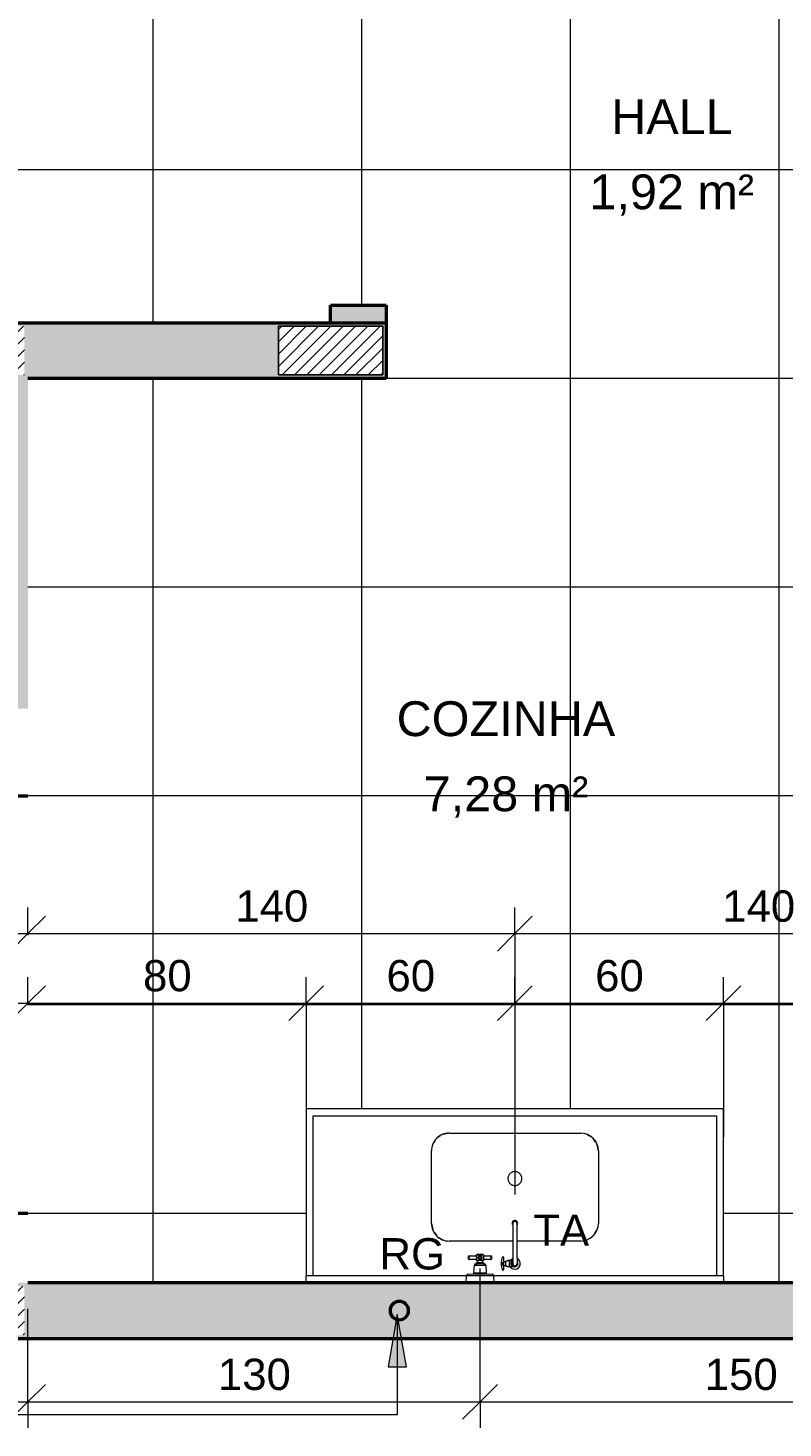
# Model space of a CAD drawing. Header units: metres. Extents: x -14 to 6.1, y -18.5 to -8.2.
# Tile 12 of 25: x -6 to -3.8, y -18.5 to -14.5. Entities that reach past the tile are written whole.
import ezdxf

# ---------------------------------------------------------------- set-up
doc = ezdxf.new("R2010")
doc.units = ezdxf.units.M
doc.linetypes.add('Traço ponto ponto', pattern=[0.020637, 0.00635, -0.004763, 0, -0.004763, 0, -0.004763])
for name, color, linetype, lineweight in [('A-ANNO-DIMS', 7, 'Continuous', 9), ('A-ANNO-DIMS-50', 7, 'Continuous', 9), ('A-AREA-IDEN', 7, 'Continuous', 9), ('A-DETL-GENF', 7, 'Continuous', 5), ('A-FLOR-PATT', 7, 'Continuous', 5), ('A-WALL-PATT', 7, 'Continuous', 5), ('G-ANNO-TEXT', 7, 'Continuous', 9), ('I-WALL', 7, 'Continuous', 5), ('P-SANR-FIXT', 7, 'Continuous', 5), ('Q-CASE', 7, 'Continuous', 5)]:
    doc.layers.add(name, color=color, linetype=linetype, lineweight=lineweight)
doc.layers.add('A-DETL', color=7, linetype='Continuous', lineweight=5, true_color=0x00a600)
doc.styles.add('Arial', font='arial.ttf', dxfattribs={"height": 0.1})
doc.styles.add('Arial_2', font='arial.ttf', dxfattribs={"height": 0.09})
doc.dimstyles.new('Com_linha__ref__contínua__-_Cor_Vermelha_Arial_1_8mm', dxfattribs={"dimscale": 0.3048, "dimtxt": 0.091823, "dimasz": 0.328084, "dimexe": 0.246063, "dimexo": 0.246063, "dimgap": 0.024606, "dimtad": 1, "dimdec": 1, "dimlfac": 100, "dimrnd": 0.1, "dimdsep": 46, "dimtxsty": 'Arial_2', "dimblk1": 'OBLIQUE', "dimblk2": 'OBLIQUE', "dimsah": 1, "dimcen": 0.09, "dimdle": 0.246063, "dimazin": 0, "dimtfac": 1, "dimtdec": 4, "dimtix": 1, "dimtmove": 0, "dimatfit": 3, "dimfxl": 1, "dimtvp": 1, "dimtolj": 1, "dimtzin": 0, "dimarcsym": 2})

# ---------------------------------------------------------------- blocks, each defined once
blk = doc.blocks.new('Tampo de Bancada com Cuba - Granilite 50cm-2857465-PTS_ HIDRAULICOS')
at = {"layer": 'Q-CASE', "color": 8, "true_color": 0x808080}
for p, q in [((-1.2005, -0.02), (-1.2005, 0)), ((-0.0005, 0), (-0.0005, -0.02)), ((-1.2005, -0.02), (-1.2005, -0.5)), ((-1.2005, -0.02), (-0.5388, -0.02)), ((-1.1805, -0.48), (-1.1805, -0.02)), ((-0.4617, -0.02), (-0.0005, -0.02)), ((-0.0205, -0.02), (-0.0205, -0.48)), ((-0.0005, -0.5), (-0.0005, -0.02)), ((-0.7897, -0.12), (-0.6066, -0.12)), ((-0.5943, -0.12), (-0.4113, -0.12)), ((-0.8405, -0.3792), (-0.8405, -0.1708)), ((-0.3605, -0.1708), (-0.3605, -0.3792)), ((-0.4113, -0.43), (-0.7897, -0.43)), ((-0.0205, -0.48), (-1.1805, -0.48)), ((-1.2005, -0.5), (-0.0005, -0.5))]:
    blk.add_line(p, q, dxfattribs=at)
at = {"layer": 'Q-CASE', "color": 9, "linetype": 'Traço ponto ponto', "true_color": 0xc0c0c0}
for p, q in [((-0.7897, -0.12), (-0.8074, -0.1236)), ((-0.8303, -0.142), (-0.8359, -0.1508)), ((-0.8149, -0.1277), (-0.8259, -0.1353)), ((-0.3825, -0.1301), (-0.3913, -0.1246)), ((-0.3682, -0.1456), (-0.3758, -0.1346)), ((-0.3605, -0.1708), (-0.3641, -0.1531)), ((-0.8405, -0.3792), (-0.8368, -0.3969)), ((-0.3706, -0.408), (-0.365, -0.3992)), ((-0.8327, -0.4044), (-0.8251, -0.4154)), ((-0.8185, -0.4199), (-0.8096, -0.4254)), ((-0.4113, -0.43), (-0.3935, -0.4264)), ((-0.386, -0.4223), (-0.375, -0.4147))]:
    blk.add_line(p, q, dxfattribs=at)
at = {"layer": 'Q-CASE', "color": 8, "true_color": 0x808080}
for centre, start, end in [((-0.7897, -0.1708), 90, 180), ((-0.4113, -0.1708), 360, 90), ((-0.7897, -0.3792), 180, 270), ((-0.4113, -0.3792), 270, 0)]:
    blk.add_arc(centre, 0.0508, start, end, dxfattribs=at)
at = {"layer": 'Q-CASE', "color": 9, "linetype": 'Traço ponto ponto', "true_color": 0xc0c0c0}
for centre, radius, start, end in [((-0.7897, -0.1708), 0.0508, 155.0287, 159.9713), ((-0.7897, -0.1708), 0.0508, 110.0287, 114.9713), ((-0.4113, -0.1708), 0.0508, 65.0287, 69.9713), ((-0.4113, -0.1708), 0.0508, 20.0287, 24.9713), ((-0.6005, -0.2995), 0.02, 0, 180), ((-0.6005, -0.2995), 0.02, 180, 0), ((-0.7897, -0.3792), 0.0508, 200.0287, 204.9713), ((-0.4113, -0.3792), 0.0508, 335.0287, 339.9713), ((-0.7897, -0.3792), 0.0508, 245.0287, 249.9713), ((-0.4113, -0.3792), 0.0508, 290.0287, 294.9713)]:
    blk.add_arc(centre, radius, start, end, dxfattribs=at)
blk = doc.blocks.new('TORNEIRA DE MESA_ BICA MÓVEL_ BICA ALTA - 1167_C34_Cromado CR10-2217854-PTS_ HIDRAULICOS')
at = {"layer": 'P-SANR-FIXT', "color": 5, "true_color": 0x0000ff}
for p, q in [((-0.0061, -0.1245), (-0.0061, -0.11)), ((0.0016, -0.1012), (0.0131, -0.1012)), ((0.0061, -0.1245), (0.0061, -0.11)), ((0.0131, -0.1188), (0.0061, -0.1188)), ((0.0156, -0.1012), (0.0131, -0.1012)), ((0.0131, -0.1188), (0.0156, -0.1188)), ((0.0156, -0.1023), (0.0156, -0.1012)), ((0.0164, -0.1023), (0.0156, -0.1023)), ((0.0156, -0.1023), (0.0156, -0.1177)), ((0.0156, -0.1188), (0.0156, -0.1177)), ((0.0156, -0.1177), (0.0164, -0.1177)), ((0.0212, -0.1014), (0.0164, -0.1014)), ((0.0164, -0.1014), (0.0164, -0.1023)), ((0.0164, -0.1177), (0.0164, -0.1023)), ((0.0164, -0.1177), (0.0164, -0.1186)), ((0.0164, -0.1186), (0.0212, -0.1186)), ((0.0212, -0.1025), (0.0212, -0.1014)), ((0.0264, -0.1025), (0.0212, -0.1025)), ((0.0212, -0.1186), (0.0212, -0.1175)), ((0.0212, -0.1175), (0.0264, -0.1175)), ((0.0264, -0.1056), (0.0264, -0.1025)), ((0.0272, -0.1056), (0.0264, -0.1056)), ((0.0264, -0.1056), (0.0264, -0.1144)), ((0.0264, -0.1175), (0.0264, -0.1144)), ((0.0264, -0.1144), (0.0272, -0.1144)), ((0.0321, -0.1045), (0.0272, -0.1046)), ((0.0272, -0.1046), (0.0272, -0.1056)), ((0.0272, -0.1144), (0.0272, -0.1056)), ((0.0272, -0.1144), (0.0272, -0.1154)), ((0.0272, -0.1154), (0.0321, -0.1155)), ((0.0362, -0.0918), (0.0321, -0.0918)), ((0.0321, -0.0918), (0.0321, -0.1045)), ((0.0321, -0.1045), (0.0321, -0.1155)), ((0.0393, -0.1065), (0.0321, -0.1065)), ((0.0395, -0.1135), (0.0321, -0.1135)), ((0.0321, -0.1155), (0.0321, -0.1283)), ((-0.0061, -0.1245), (-0.0061, -0.2204)), ((0.0061, -0.2204), (0.0061, -0.1245)), ((0.0321, -0.1283), (0.0362, -0.1283)), ((-0.0061, -0.2204), (-0.0061, -0.2251)), ((0.0061, -0.2204), (0.0061, -0.2251))]:
    blk.add_line(p, q, dxfattribs=at)
for centre, radius, start, end in [((0, -0.11), 0.0158, 90, 247.169), ((0, -0.11), 0.00894, 313.2171, 226.7829), ((0, -0.11), 0.00612, 0, 180), ((0, -0.11), 0.0158, 33.7501, 90), ((-0.0003, -0.1204), 0.0193, 70.6394, 84.83), ((0.0013, -0.1137), 0.0125, 42.7237, 67.2763), ((0.0024, -0.1076), 0.0108, 290.089, 316.6245), ((0, -0.11), 0.0158, 292.831, 326.2499), ((0.0043, -0.1093), 0.00827, 316.6245, 355.3755), ((0.0049, -0.1104), 0.00765, 3.2763, 42.7237), ((0.0362, -0.0925), 0.000702, 17.5666, 90), ((-0.0193, -0.11), 0.0561, 356.4132, 3.5868), ((-0.0193, -0.11), 0.0588, 360, 17.5666), ((-0.0193, -0.11), 0.0588, 342.4334, 360), ((0.0362, -0.1275), 0.000702, 270, 342.4334), ((0.0026, -0.2262), 0.0105, 146.3261, 180), ((0, -0.2252), 0.00788, 151.5421, 28.4579), ((0, -0.2262), 0.00788, 180, 0.0265), ((0, -0.2251), 0.00612, 180, 360), ((-0.0026, -0.2262), 0.0105, 0.0199, 33.6739)]:
    blk.add_arc(centre, radius, start, end, dxfattribs=at)
blk = doc.blocks.new('REGISTRO DE GAVETA COM CANOPLA CROMADA - 4900_C37_GD_Cromado CR10_1 1_2_-V5-PTS_ HIDRAULICOS')
at = {"layer": 'P-SANR-FIXT', "color": 5, "true_color": 0x0000ff}
for p, q in [((-4.7468, -18.0064), (-4.7468, -17.9994)), ((-4.7448, -17.9974), (-4.7248, -17.9974)), ((-4.7448, -18.0084), (-4.7448, -17.9974)), ((-4.7248, -18.0084), (-4.7448, -18.0084)), ((-4.7316, -18.0471), (-4.73, -18.0242)), ((-4.73, -18.0242), (-4.6975, -18.0242)), ((-4.7261, -18.0205), (-4.7233, -18.0205)), ((-4.7248, -17.9974), (-4.7248, -17.9959)), ((-4.7238, -17.9949), (-4.7219, -17.9949)), ((-4.7233, -18.0176), (-4.72, -18.0176)), ((-4.7043, -18.0205), (-4.7233, -18.0205)), ((-4.72, -18.0109), (-4.723, -18.0109)), ((-4.7219, -17.9949), (-4.7219, -17.9939)), ((-4.7219, -17.9949), (-4.7057, -17.9949)), ((-4.72, -18.0176), (-4.72, -18.0109)), ((-4.7076, -18.0109), (-4.72, -18.0109)), ((-4.7076, -18.0176), (-4.72, -18.0176)), ((-4.7046, -18.0109), (-4.7076, -18.0109)), ((-4.7076, -18.0109), (-4.7076, -18.0176)), ((-4.7076, -18.0176), (-4.7043, -18.0176)), ((-4.7057, -17.9939), (-4.7057, -17.9949)), ((-4.7057, -17.9949), (-4.7038, -17.9949)), ((-4.7043, -18.0205), (-4.7015, -18.0205)), ((-4.7028, -17.9959), (-4.7028, -17.9974)), ((-4.7028, -17.9974), (-4.6828, -17.9974)), ((-4.6828, -18.0084), (-4.7028, -18.0084)), ((-4.6975, -18.0242), (-4.6959, -18.0471)), ((-4.6828, -17.9974), (-4.6828, -18.0084)), ((-4.6808, -17.9994), (-4.6808, -18.0064)), ((-4.7538, -18.075), (-4.7523, -18.054)), ((-4.7523, -18.054), (-4.6753, -18.054)), ((-4.7484, -18.0503), (-4.7345, -18.0498)), ((-4.7345, -18.0498), (-4.693, -18.0498)), ((-4.6959, -18.0471), (-4.7316, -18.0471)), ((-4.693, -18.0498), (-4.6791, -18.0503)), ((-4.6753, -18.054), (-4.6738, -18.075))]:
    blk.add_line(p, q, dxfattribs=at)
for centre, radius in [((-4.7138, -18.0029), 0.0055), ((-4.7137, -18.0029), 0.00344)]:
    blk.add_circle(centre, radius, dxfattribs=at)
for centre, radius, start, end in [((-4.7448, -17.9994), 0.002, 90.0018, 180.0018), ((-4.7448, -18.0064), 0.002, 180.0018, 270.0018), ((-4.7261, -18.0245), 0.004, 90.0006, 176.0006), ((-4.723, -18.0089), 0.00193, 162.9351, 270.0006), ((-4.7238, -17.9959), 0.001, 90.0006, 179.9834), ((-4.7346, -18.0029), 0.0112, 330.5972, 29.2414), ((-4.7233, -18.0191), 0.0015, 90.0006, 176.1781), ((-4.7233, -18.019), 0.0015, 180.0006, 270.0006), ((-4.7138, -18.0354), 0.0423, 78.8925, 101.0644), ((-4.7046, -18.0089), 0.00193, 270.0006, 17.0662), ((-4.7043, -18.0191), 0.0015, 3.8232, 90.0006), ((-4.7043, -18.019), 0.0015, 270.0006, 0.0006), ((-4.6915, -18.0029), 0.0126, 154.1767, 205.9872), ((-4.7038, -17.9959), 0.001, 0.0179, 90.0006), ((-4.7015, -18.0245), 0.004, 4.0006, 90.0006), ((-4.6828, -17.9994), 0.002, 359.9994, 89.9994), ((-4.6828, -18.0064), 0.002, 269.9994, 359.9994), ((-4.7483, -18.0543), 0.004, 92.0006, 176.0006), ((-4.7346, -18.0468), 0.003, 272.0006, 356.0006), ((-4.6929, -18.0468), 0.003, 184.0006, 268.0006), ((-4.6793, -18.0543), 0.004, 4.0006, 88.0006)]:
    blk.add_arc(centre, radius, start, end, dxfattribs=at)
blk = doc.blocks.new('DIMBLOCK15-PTS_ HIDRAULICOS')
at = {"layer": 'A-ANNO-DIMS-50', "color": 242, "true_color": 0xbd2b2e, "transparency": 16777216}
for p, q in [((-6.0136, -17.0714), (-6.0136, -16.9964)), ((-6.0136, -17.0714), (-5.9636, -17.0214)), ((-4.6136, -17.0714), (-4.6136, -16.9964)), ((-4.6136, -17.0714), (-4.5636, -17.0214)), ((-6.0886, -17.0714), (-4.6136, -17.0714)), ((-6.0136, -17.0714), (-6.0636, -17.1214)), ((-6.0136, -17.0714), (-6.0136, -17.0757)), ((-4.6136, -17.0714), (-4.6636, -17.1214)), ((-4.6136, -17.0714), (-4.6136, -17.8209))]:
    blk.add_line(p, q, dxfattribs=at)
at = {"layer": 'A-ANNO-DIMS-50', "color": 0, "transparency": 16777216, "insert": (-5.4174, -16.9471), "char_height": 0.09, "width": 0.249194, "attachment_point": 1, "line_spacing_factor": 0.941778, "style": 'Arial_2'}
blk.add_mtext('140', dxfattribs=at)
blk = doc.blocks.new('_Oblique')
at = {"color": 0, "linetype": 'ByBlock', "lineweight": -2}
blk.add_line((-0.5, -0.5), (0.5, 0.5), dxfattribs=at)
blk = doc.blocks.new('DIMBLOCK16-PTS_ HIDRAULICOS')
at = {"layer": 'A-ANNO-DIMS-50', "color": 242, "true_color": 0xbd2b2e, "transparency": 16777216}
for p, q in [((-4.6136, -17.0714), (-4.6136, -16.9964)), ((-4.6136, -17.0714), (-4.5636, -17.0214)), ((-3.2137, -17.0714), (-3.2137, -16.9964)), ((-3.2137, -17.0714), (-3.1637, -17.0214)), ((-4.6136, -17.0714), (-4.6636, -17.1214)), ((-4.6136, -17.0714), (-3.1387, -17.0714)), ((-4.6136, -17.0714), (-4.6136, -17.8209)), ((-3.2137, -17.0714), (-3.2637, -17.1214)), ((-3.2137, -17.0714), (-3.2137, -17.2))]:
    blk.add_line(p, q, dxfattribs=at)
at = {"layer": 'A-ANNO-DIMS-50', "color": 0, "transparency": 16777216, "insert": (-4.0175, -16.9471), "char_height": 0.09, "width": 0.249194, "attachment_point": 1, "line_spacing_factor": 0.941778, "style": 'Arial_2'}
blk.add_mtext('140', dxfattribs=at)
blk = doc.blocks.new('DIMBLOCK17-PTS_ HIDRAULICOS')
at = {"layer": 'A-ANNO-DIMS-50', "color": 242, "true_color": 0xbd2b2e, "transparency": 16777216}
for p, q in [((-4.7138, -18.4175), (-4.7138, -18.0336)), ((-6.0136, -18.4175), (-6.0136, -18.15)), ((-6.0136, -18.4175), (-5.9636, -18.3675)), ((-4.7138, -18.4175), (-4.6638, -18.3675)), ((-6.0886, -18.4175), (-4.7138, -18.4175)), ((-6.0136, -18.4175), (-6.0636, -18.4675)), ((-6.0136, -18.4175), (-6.0136, -18.4925)), ((-4.7138, -18.4175), (-4.7638, -18.4675)), ((-4.7138, -18.4175), (-4.7138, -18.4925))]:
    blk.add_line(p, q, dxfattribs=at)
at = {"layer": 'A-ANNO-DIMS-50', "color": 0, "transparency": 16777216, "insert": (-5.4675, -18.2932), "char_height": 0.09, "width": 0.249194, "attachment_point": 1, "line_spacing_factor": 0.941778, "style": 'Arial_2'}
blk.add_mtext('130', dxfattribs=at)
blk = doc.blocks.new('DIMBLOCK18-PTS_ HIDRAULICOS')
at = {"layer": 'A-ANNO-DIMS-50', "color": 242, "true_color": 0xbd2b2e, "transparency": 16777216}
for p, q in [((-4.7138, -18.4175), (-4.7138, -18.0336)), ((-3.2137, -18.4175), (-3.2137, -18.15)), ((-4.7138, -18.4175), (-4.6638, -18.3675)), ((-3.2137, -18.4175), (-3.1637, -18.3675)), ((-4.7138, -18.4175), (-4.7638, -18.4675)), ((-4.7138, -18.4175), (-3.1387, -18.4175)), ((-4.7138, -18.4175), (-4.7138, -18.4925)), ((-3.2137, -18.4175), (-3.2637, -18.4675)), ((-3.2137, -18.4175), (-3.2137, -18.4925))]:
    blk.add_line(p, q, dxfattribs=at)
at = {"layer": 'A-ANNO-DIMS-50', "color": 0, "transparency": 16777216, "insert": (-4.0676, -18.2932), "char_height": 0.09, "width": 0.249194, "attachment_point": 1, "line_spacing_factor": 0.941778, "style": 'Arial_2'}
blk.add_mtext('150', dxfattribs=at)
blk = doc.blocks.new('DIMBLOCK21-PTS_ HIDRAULICOS')
at = {"layer": 'A-ANNO-DIMS-50', "color": 242, "true_color": 0xbd2b2e, "transparency": 16777216}
for p, q in [((-6.0136, -17.2714), (-6.0136, -17.1964)), ((-6.0136, -17.2714), (-5.9636, -17.2214)), ((-5.2136, -17.2714), (-5.2136, -17.1964)), ((-5.2136, -17.2714), (-5.1636, -17.2214)), ((-6.0886, -17.2714), (-5.2136, -17.2714)), ((-6.0136, -17.2714), (-6.0636, -17.3214)), ((-6.0136, -17.2714), (-6.0136, -17.2757)), ((-5.2136, -17.2714), (-5.2636, -17.3214)), ((-5.2136, -17.2714), (-5.2136, -17.611))]:
    blk.add_line(p, q, dxfattribs=at)
at = {"layer": 'A-ANNO-DIMS-50', "color": 0, "transparency": 16777216, "insert": (-5.6828, -17.1471), "char_height": 0.09, "width": 0.16613, "attachment_point": 1, "line_spacing_factor": 0.941778, "style": 'Arial_2'}
blk.add_mtext('80', dxfattribs=at)
blk = doc.blocks.new('DIMBLOCK22-PTS_ HIDRAULICOS')
at = {"layer": 'A-ANNO-DIMS-50', "color": 242, "true_color": 0xbd2b2e, "transparency": 16777216}
for p, q in [((-5.2136, -17.2714), (-5.2136, -17.1964)), ((-5.2136, -17.2714), (-5.1636, -17.2214)), ((-4.6136, -17.2714), (-4.6136, -17.1964)), ((-4.6136, -17.2714), (-4.5636, -17.2214)), ((-5.2136, -17.2714), (-5.2636, -17.3214)), ((-5.2136, -17.2714), (-4.6136, -17.2714)), ((-5.2136, -17.2714), (-5.2136, -17.611)), ((-4.6136, -17.2714), (-4.6636, -17.3214)), ((-4.6136, -17.2714), (-4.6136, -17.8209))]:
    blk.add_line(p, q, dxfattribs=at)
at = {"layer": 'A-ANNO-DIMS-50', "color": 0, "transparency": 16777216, "insert": (-4.9828, -17.1471), "char_height": 0.09, "width": 0.16613, "attachment_point": 1, "line_spacing_factor": 0.941778, "style": 'Arial_2'}
blk.add_mtext('60', dxfattribs=at)
blk = doc.blocks.new('DIMBLOCK23-PTS_ HIDRAULICOS')
at = {"layer": 'A-ANNO-DIMS-50', "color": 242, "true_color": 0xbd2b2e, "transparency": 16777216}
for p, q in [((-4.6136, -17.2714), (-4.6136, -17.1964)), ((-4.6136, -17.2714), (-4.5636, -17.2214)), ((-4.0136, -17.2714), (-4.0136, -17.1964)), ((-4.0136, -17.2714), (-3.9636, -17.2214)), ((-4.6136, -17.2714), (-4.6636, -17.3214)), ((-4.6136, -17.2714), (-4.0136, -17.2714)), ((-4.6136, -17.2714), (-4.6136, -17.8209)), ((-4.0136, -17.2714), (-4.0636, -17.3214)), ((-4.0136, -17.2714), (-4.0136, -17.6568))]:
    blk.add_line(p, q, dxfattribs=at)
at = {"layer": 'A-ANNO-DIMS-50', "color": 0, "transparency": 16777216, "insert": (-4.3828, -17.1471), "char_height": 0.09, "width": 0.16613, "attachment_point": 1, "line_spacing_factor": 0.941778, "style": 'Arial_2'}
blk.add_mtext('60', dxfattribs=at)
blk = doc.blocks.new('DIMBLOCK24-PTS_ HIDRAULICOS')
at = {"layer": 'A-ANNO-DIMS-50', "color": 242, "true_color": 0xbd2b2e, "transparency": 16777216}
for p, q in [((-4.0136, -17.2714), (-4.0136, -17.1964)), ((-4.0136, -17.2714), (-3.9636, -17.2214)), ((-3.2137, -17.2714), (-3.2137, -17.2)), ((-3.2137, -17.2714), (-3.1637, -17.2214)), ((-4.0136, -17.2714), (-4.0636, -17.3214)), ((-4.0136, -17.2714), (-3.1387, -17.2714)), ((-4.0136, -17.2714), (-4.0136, -17.6568)), ((-3.2137, -17.2714), (-3.2637, -17.3214)), ((-3.2137, -17.2714), (-3.2137, -17.3464))]:
    blk.add_line(p, q, dxfattribs=at)
at = {"layer": 'A-ANNO-DIMS-50', "color": 0, "transparency": 16777216, "insert": (-3.6829, -17.1471), "char_height": 0.09, "width": 0.16613, "attachment_point": 1, "line_spacing_factor": 0.941778, "style": 'Arial_2'}
blk.add_mtext('80', dxfattribs=at)

msp = doc.modelspace()

# ---------------------------------------------------------------- hatches: boundary and pattern name
at = {"layer": 'A-DETL-GENF', "true_color": 0x464646}
h = msp.add_hatch(dxfattribs=at)
h.set_pattern_fill('FP_6', color=49, style=0, pattern_type=2)
h.set_pattern_definition([(45, (0, 0), (-0.01767767, 0.01767767), [])])
h.paths.add_polyline_path([(-3.1337, -18.225), (-3.0637, -18.225), (-3.0637, -18.085), (-3.3637, -18.085), (-3.3637, -18.225), (-3.1387, -18.225)])
h.paths.add_polyline_path([(-8.0236, -18.225), (-8.0236, -18.085), (-8.3236, -18.085), (-8.3236, -18.225)])
h.paths.add_polyline_path([(-6.0936, -18.225), (-6.0237, -18.225), (-6.0237, -18.085), (-6.3237, -18.085), (-6.3237, -18.225), (-6.0986, -18.225)])
h.paths.add_polyline_path([(0.1964, -18.225), (0.4964, -18.225), (0.4964, -18.085), (0.1964, -18.085)])
h.paths.add_polyline_path([(0.4964, -15.625), (0.4964, -15.325), (0.3564, -15.325), (0.3564, -15.625), (0.3812, -15.625)])
h.paths.add_polyline_path([(-3.3737, -15.465), (-3.0737, -15.465), (-3.0737, -15.325), (-3.3737, -15.325)])
h.paths.add_polyline_path([(-0.9736, -15.465), (-0.6736, -15.465), (-0.6736, -15.325), (-0.9736, -15.325), (-0.9736, -15.4602)])
h.paths.add_polyline_path([(-5.1436, -15.465), (-4.9937, -15.4649), (-4.9937, -15.325), (-5.2937, -15.325), (-5.2937, -15.465)])
h.paths.add_polyline_path([(-6.0237, -15.465), (-6.0237, -15.325), (-6.3237, -15.325), (-6.3237, -15.465), (-6.1636, -15.465)])
h.paths.add_polyline_path([(-8.1736, -15.465), (-8.0236, -15.465), (-8.0236, -15.325), (-8.3236, -15.325), (-8.3236, -15.465), (-8.1836, -15.465)])
h.paths.add_polyline_path([(0.4964, -14.515), (0.4964, -14.215), (0.3564, -14.215), (0.3564, -14.515)])
h.paths.add_polyline_path([(-3.3736, -14.2649), (-3.2337, -14.2649), (-3.2337, -13.9649), (-3.3737, -13.9649), (-3.3737, -14.2649)])
h.paths.add_polyline_path([(-5.0038, -14.2649), (-4.9937, -14.2649), (-4.9937, -13.9649), (-5.1337, -13.9649), (-5.1337, -14.2649), (-5.0636, -14.2649)])
h.paths.add_polyline_path([(-0.6736, -11.545), (-0.6736, -11.245), (-0.8136, -11.245), (-0.8136, -11.545), (-0.7615, -11.545)])
h.paths.add_polyline_path([(-3.3725, -11.545), (-3.2337, -11.545), (-3.2337, -11.245), (-3.3737, -11.245), (-3.3737, -11.545)])
h.paths.add_polyline_path([(-7.3937, -11.385), (-7.3937, -11.245), (-7.6937, -11.245), (-7.6936, -11.385), (-7.5168, -11.385)])
h.paths.add_polyline_path([(-4.9886, -11.3849), (-4.8337, -11.3849), (-4.8337, -11.2449), (-5.1337, -11.245), (-5.1337, -11.3849), (-5.0636, -11.3849)])
at = {"layer": 'A-DETL-GENF', "true_color": 0x808080}
h = msp.add_hatch(color=8, dxfattribs=at)
h.paths.add_polyline_path([(-7.6193, -18.1875), (-7.0796, -18.1875), (-7.0796, -18.075), (-7.6746, -18.075), (-7.6746, -18.1287), (-7.6694, -18.1293), (-7.6629, -18.132), (-7.6574, -18.1362), (-7.6532, -18.1417), (-7.6506, -18.1482), (-7.6496, -18.155), (-7.6506, -18.1619), (-7.6532, -18.1683), (-7.6574, -18.1738), (-7.6629, -18.1781), (-7.6694, -18.1807), (-7.6746, -18.1816), (-7.6746, -18.1875), (-7.6532, -18.1875)])
h.paths.add_polyline_path([(-4.8497, -18.185), (-4.8497, -18.075), (-4.9406, -18.075), (-4.9406, -18.1291), (-4.939, -18.1293), (-4.9326, -18.132), (-4.9271, -18.1362), (-4.9229, -18.1417), (-4.9202, -18.1482), (-4.9193, -18.155), (-4.9202, -18.1619), (-4.9242, -18.1701), (-4.9271, -18.1738), (-4.9326, -18.1781), (-4.9406, -18.1816), (-4.9406, -18.185), (-4.9123, -18.185)])
h.paths.add_polyline_path([(-8.2203, -17.8413), (-8.1736, -17.8413), (-8.1736, -17.7113), (-8.2772, -17.7113), (-8.2772, -17.8413), (-8.2402, -17.8413)])
at = {"layer": 'A-DETL-GENF', "true_color": 0xc0c0c0}
msp.add_hatch(color=9, dxfattribs=at).paths.add_polyline_path([(-4.9459, -18.1816), (-4.939, -18.1807), (-4.9326, -18.1781), (-4.9271, -18.1738), (-4.9229, -18.1683), (-4.9202, -18.1619), (-4.9193, -18.155), (-4.9202, -18.1482), (-4.9229, -18.1417), (-4.9271, -18.1362), (-4.9326, -18.132), (-4.9406, -18.1291), (-4.9459, -18.1284), (-4.9528, -18.1293), (-4.9592, -18.132), (-4.9647, -18.1362), (-4.969, -18.1417), (-4.9716, -18.1482), (-4.9725, -18.155), (-4.9716, -18.1619), (-4.969, -18.1683), (-4.9647, -18.1738), (-4.9592, -18.1781), (-4.9528, -18.1807)])
at = {"layer": 'A-FLOR-PATT', "true_color": 0x787878}
h = msp.add_hatch(dxfattribs=at)
h.set_pattern_fill('FP_5', color=8, style=0, pattern_type=2)
h.set_pattern_definition([(0, (-2.654, -16.075), (0, 0.6), []), (90, (-2.654, -16.075), (-0.6, 4e-17), [])])
h.paths.add_polyline_path([(-6.0136, -18.075), (-5.2136, -18.075), (-5.2136, -17.575), (-4.0136, -17.575), (-4.0136, -18.075), (-3.2137, -18.075), (-3.2137, -16.425), (-3.0537, -16.425), (-3.0537, -18.075), (0.3464, -18.075), (0.3464, -15.475), (-1.0286, -15.475), (-1.0286, -15.485), (-1.2286, -15.485), (-1.2286, -15.6374), (-2.0286, -15.6374), (-2.0286, -15.485), (-2.2286, -15.485), (-2.2286, -15.475), (-3.3837, -15.475), (-3.3837, -15.265), (-3.2237, -15.265), (-3.2237, -15.315), (-2.2336, -15.315), (-2.2336, -14.845), (-0.8236, -14.845), (-0.8236, -11.395), (-3.2217, -11.395), (-3.2217, -14.365), (-3.3837, -14.365), (-3.3837, -14.275), (-4.9836, -14.275), (-4.9836, -14.365), (-5.1436, -14.365), (-5.1436, -11.395), (-7.5437, -11.395), (-7.5437, -13.905), (-7.0737, -13.905), (-7.0737, -15.315), (-5.1436, -15.315), (-5.1436, -15.265), (-4.9836, -15.265), (-4.9836, -15.475), (-6.0136, -15.475), (-6.0136, -17.9379)])
h.paths.add_polyline_path([(-4.6136, -17.7955), (-4.6084, -17.7948), (-4.6036, -17.7928), (-4.5994, -17.7897), (-4.5963, -17.7855), (-4.5943, -17.7807), (-4.5936, -17.7755), (-4.5943, -17.7703), (-4.5963, -17.7655), (-4.5994, -17.7614), (-4.6036, -17.7582), (-4.6084, -17.7562), (-4.6136, -17.7555), (-4.6188, -17.7562), (-4.6236, -17.7582), (-4.6277, -17.7614), (-4.6309, -17.7655), (-4.6329, -17.7703), (-4.6336, -17.7755), (-4.6329, -17.7807), (-4.6309, -17.7855), (-4.6277, -17.7897), (-4.6236, -17.7928), (-4.6188, -17.7948)])
h.paths.add_polyline_path([(-1.242, -13.705), (-1.242, -13.57), (-1.2474, -13.57), (-1.2474, -13.5), (-1.242, -13.5), (-1.242, -13.365), (-0.892, -13.365), (-0.892, -13.705)])
h.paths.add_polyline_path([(-1.1712, -11.8253), (-1.242, -11.8253), (-1.242, -11.6903), (-1.2474, -11.6903), (-1.2474, -11.6203), (-1.242, -11.6203), (-1.242, -11.4853), (-0.892, -11.4853), (-0.892, -11.8253)])
at = {"layer": 'A-WALL-PATT', "true_color": 0x808080}
h = msp.add_hatch(color=8, dxfattribs=at)
h.paths.add_polyline_path([(-4.9836, -15.315), (-4.9836, -15.265), (-5.1436, -15.265), (-5.1436, -15.315)])
h.paths.add_polyline_path([(-5.1436, -14.365), (-4.9836, -14.365), (-4.9836, -14.195), (-4.9937, -14.195), (-4.9937, -14.2649), (-5.1337, -14.2649), (-5.1337, -14.195), (-5.1436, -14.195), (-5.1436, -14.3633)])
for points in [[(-6.1736, -16.425), (-6.0136, -16.425), (-6.0136, -15.315), (-6.1736, -15.315), (-6.1736, -15.325), (-6.0237, -15.3251), (-6.0237, -15.465), (-6.1736, -15.465), (-6.1736, -16.4059)], [(-4.3709, -18.235), (-3.1337, -18.235), (-3.1337, -18.225), (-3.3637, -18.225), (-3.3637, -18.085), (-3.1337, -18.085), (-3.1337, -18.075), (-4.8497, -18.075), (-4.8497, -18.185), (-4.9406, -18.185), (-4.9406, -18.1809), (-4.9459, -18.1816), (-4.9528, -18.1807), (-4.9592, -18.1781), (-4.9659, -18.1724), (-4.969, -18.1683), (-4.9716, -18.1619), (-4.9725, -18.155), (-4.9716, -18.1482), (-4.969, -18.1417), (-4.9647, -18.1362), (-4.9592, -18.132), (-4.9528, -18.1293), (-4.9459, -18.1284), (-4.9406, -18.1287), (-4.9406, -18.075), (-6.0936, -18.075), (-6.0936, -18.085), (-6.0237, -18.085), (-6.0237, -18.225), (-6.0936, -18.225), (-6.0936, -18.235), (-4.7318, -18.235)]]:
    msp.add_hatch(color=8, dxfattribs=at).paths.add_polyline_path(points)
h = msp.add_hatch(color=8, dxfattribs=at)
h.paths.add_polyline_path([(-6.0136, -15.475), (-4.9836, -15.475), (-4.9836, -15.315), (-6.0136, -15.315)])
h.paths.add_polyline_path([(-4.9937, -15.465), (-5.2937, -15.465), (-5.2937, -15.325), (-4.9937, -15.325), (-4.9937, -15.4649)])
at = {"layer": 'G-ANNO-TEXT'}
msp.add_hatch(color=256, dxfattribs=at).paths.add_polyline_path([(-4.9517, -18.1666), (-4.9781, -18.3166), (-4.9252, -18.3166)])

# ---------------------------------------------------------------- linework, layer by layer
at = {"layer": 'A-DETL', "color": 7, "lineweight": 25}
for p, q in [((-4.9937, -15.325), (-5.2937, -15.325)), ((-5.2937, -15.325), (-5.2937, -15.465)), ((-4.9937, -15.465), (-4.9937, -15.325)), ((-5.2937, -15.465), (-4.9937, -15.465))]:
    msp.add_line(p, q, dxfattribs=at)
at = {"layer": 'A-DETL', "color": 7, "lineweight": 50}
for p, q in [((-6.1336, -16.675), (-6.0136, -16.675)), ((-6.1336, -17.875), (-6.0136, -17.875)), ((-4.8497, -18.075), (-4.9406, -18.075))]:
    msp.add_line(p, q, dxfattribs=at)
for start, end in [(0, 180), (180, 0)]:
    msp.add_arc((-4.9459, -18.155), 0.0266, start, end, dxfattribs=at)
at = {"layer": 'G-ANNO-TEXT'}
for p, q in [((-4.9517, -18.1666), (-4.9781, -18.3166)), ((-4.9252, -18.3166), (-4.9517, -18.1666)), ((-4.9517, -18.1666), (-4.9517, -18.4551)), ((-4.9781, -18.3166), (-4.9252, -18.3166)), ((-5.9608, -18.4551), (-6.2156, -18.4551)), ((-4.9517, -18.4551), (-5.9608, -18.4551))]:
    msp.add_line(p, q, dxfattribs=at)
at = {"layer": 'I-WALL', "lineweight": 50}
for p, q in [((-5.1436, -15.315), (-5.1436, -15.265)), ((-5.1436, -15.265), (-4.9836, -15.265)), ((-4.9836, -15.265), (-4.9836, -15.475)), ((-7.5437, -15.315), (-4.9836, -15.315)), ((-4.9836, -15.475), (-6.0136, -15.475)), ((-4.9406, -18.075), (-6.0136, -18.075)), ((-3.2137, -18.075), (-4.8497, -18.075)), ((-8.3336, -18.235), (0.5064, -18.235))]:
    msp.add_line(p, q, dxfattribs=at)

# ---------------------------------------------------------------- block references
at = {"layer": 'P-SANR-FIXT', "color": 5, "true_color": 0x0000ff, "rotation": 180}
msp.add_blockref('TORNEIRA DE MESA_ BICA MÓVEL_ BICA ALTA - 1167_C34_Cromado CR10-2217854-PTS_ HIDRAULICOS', (-4.6136, -18.13), dxfattribs=at)
at = {"layer": 'P-SANR-FIXT', "color": 5, "true_color": 0x0000ff}
msp.add_blockref('REGISTRO DE GAVETA COM CANOPLA CROMADA - 4900_C37_GD_Cromado CR10_1 1_2_-V5-PTS_ HIDRAULICOS', (0, 0), dxfattribs=at)
at = {"layer": 'Q-CASE', "color": 8, "true_color": 0x808080, "rotation": 180}
msp.add_blockref('Tampo de Bancada com Cuba - Granilite 50cm-2857465-PTS_ HIDRAULICOS', (-5.2141, -18.075), dxfattribs=at)

# ---------------------------------------------------------------- texts
at = {"layer": 'A-AREA-IDEN', "char_height": 0.1, "attachment_point": 1, "style": 'Arial'}
for s, insert, width in [('HALL', (-4.3366, -14.673), 0.432911), ('1,92 m²', (-4.3994, -14.8889), 0.585232), ('COZINHA', (-4.9537, -16.4035), 0.773628), ('7,28 m²', (-4.8759, -16.6194), 0.585232)]:
    msp.add_mtext(s, dxfattribs=dict(at, insert=insert, width=width))
at = {"layer": 'G-ANNO-TEXT', "color": 5, "true_color": 0x0000ff, "char_height": 0.09, "attachment_point": 1, "style": 'Arial_2'}
for s, insert, width in [('TA', (-4.5608, -17.8788), 0.192405), ('RG', (-5.0029, -17.9468), 0.224472)]:
    msp.add_mtext(s, dxfattribs=dict(at, insert=insert, width=width))

# ---------------------------------------------------------------- dimensions: what is measured, and where the dimension line sits
at = {"layer": 'A-ANNO-DIMS', "color": 242, "true_color": 0xbd2b2e}
for base, p1, p2, override, picture, middle in [((-4.6136, -17.0714), (-6.0136, -17.0007), (-4.6136, -17.8959), {"dimpost": '<>', "dimfxl": 1.661706}, 'DIMBLOCK15-PTS_ HIDRAULICOS', (-5.3136, -17.018)), ((-3.2137, -17.0714), (-4.6136, -17.8959), (-3.2137, -17.275), {"dimpost": '<>', "dimfxl": 1.531388}, 'DIMBLOCK16-PTS_ HIDRAULICOS', (-3.9136, -17.018)), ((-5.2136, -17.2714), (-6.0136, -17.2007), (-5.2136, -17.686), {"dimpost": '<>', "dimfxl": 0.935692}, 'DIMBLOCK21-PTS_ HIDRAULICOS', (-5.6136, -17.218)), ((-4.6136, -17.2714), (-5.2136, -17.686), (-4.6136, -17.8959), {"dimpost": '<>', "dimfxl": 0.635633}, 'DIMBLOCK22-PTS_ HIDRAULICOS', (-4.9136, -17.218)), ((-4.0136, -17.2714), (-4.6136, -17.8959), (-4.0136, -17.7318), {"dimpost": '<>', "dimfxl": 0.622029}, 'DIMBLOCK23-PTS_ HIDRAULICOS', (-4.3136, -17.218)), ((-3.2137, -17.2714), (-4.0136, -17.7318), (-3.2137, -17.275), {"dimpost": '<>', "dimfxl": 0.921123}, 'DIMBLOCK24-PTS_ HIDRAULICOS', (-3.6136, -17.218)), ((-4.7138, -18.4175), (-6.0136, -18.075), (-4.7138, -17.9586), {"dimpost": '<>', "dimfxl": 1.305007}, 'DIMBLOCK17-PTS_ HIDRAULICOS', (-5.3637, -18.364)), ((-3.2137, -18.4175), (-4.7138, -17.9586), (-3.2137, -18.075), {"dimpost": '<>', "dimfxl": 1.504613}, 'DIMBLOCK18-PTS_ HIDRAULICOS', (-3.9637, -18.3641))]:
    dim = msp.add_linear_dim(base=base, p1=p1, p2=p2, dimstyle='Com_linha__ref__contínua__-_Cor_Vermelha_Arial_1_8mm', override=override, dxfattribs=at)
    dim.commit()
    dim.dimension.update_dxf_attribs({"geometry": picture, "text_midpoint": middle})

doc.saveas('drawing.dxf')
